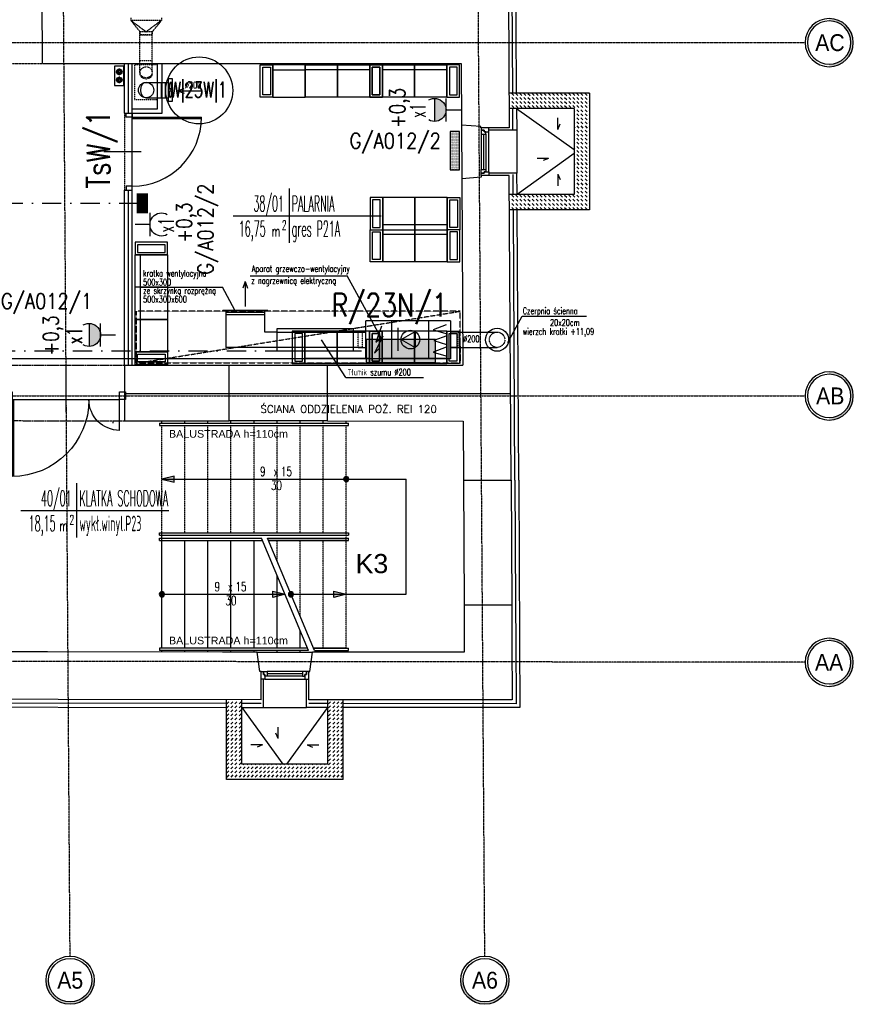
# Model space of a CAD drawing. Header units: inches. Extents: x -145354 to -97635, y 38777 to 78670.
# Tile 41 of 231: x -139213 to -138128, y 40369 to 41651. Entities that reach past the tile are written whole.
import ezdxf
from ezdxf.enums import TextEntityAlignment as Align

# ---------------------------------------------------------------- set-up
doc = ezdxf.new("R2010")
doc.units = ezdxf.units.IN
doc.header["$MEASUREMENT"] = 0
for name, pattern in [('CENTER', [2, 1.25, -0.25, 0.25, -0.25]), ('DASHDOT', [1, 0.5, -0.25, 0, -0.25]), ('DASHED', [0.75, 0.5, -0.25]), ('DASHED2', [0.375, 0.25, -0.125]), ('DIVIDE', [31.75, 12.7, -6.35, 0, -6.35, 0, -6.35])]:
    doc.linetypes.add(name, pattern=pattern)
doc.layers.get('0').update_dxf_attribs({"color": 101})
for name, color, linetype in [('BB-went-opis', 82, 'Continuous'), ('beton_hatch', 145, 'Continuous'), ('Cieniutko', 8, 'Continuous'), ('Drz---drzwi', 5, 'Continuous'), ('E-OPIS_POM', 6, 'Continuous'), ('E35', 6, 'Continuous'), ('E50', 3, 'Continuous'), ('E50_kor', 3, 'Continuous'), ('Ele-balustrada', 64, 'Continuous'), ('Ins-ppoz-opis', 240, 'Continuous'), ('Ins-went', 141, 'Continuous'), ('Ins-went-opis', 141, 'Continuous'), ('Mco-piony', 10, 'Continuous'), ('Mwk-odnośniki', 8, 'Continuous'), ('Okn---okna', 5, 'Continuous'), ('Opis-spadki', 61, 'Continuous'), ('Os-osie glowne', 8, 'CENTER'), ('Os-osie-opis', 8, 'Continuous'), ('Sc-cegla pelna', 32, 'Continuous'), ('Sc-gazobeton', 45, 'Continuous'), ('Sc-gk', 120, 'Continuous'), ('Sc-gk-hatch', 8, 'Continuous'), ('Sc-izolacja term-obrys', 132, 'Continuous'), ('Sc-izolacja term-styropian', 151, 'STYROPIAN-KA'), ('Sc-nad', 5, 'DASHED2'), ('Sc-nadproza kon', 5, 'DASHED2'), ('Sch-opis', 51, 'Continuous'), ('Sch-widok', 12, 'Continuous'), ('Sch-widok-nad', 12, 'DASHED2'), ('studzienki_widok', 52, 'Continuous'), ('Suf-widok', 8, 'Continuous'), ('W-otwor-strop', 126, 'Continuous'), ('Wyp-grzejniki', 56, 'Continuous'), ('Wyp-meble', 155, 'Continuous')]:
    doc.layers.add(name, color=color, linetype=linetype)
doc.styles.add('dwg_opis duży', font='ARIAL.TTF', dxfattribs={"width": 0.9})
doc.styles.add('KA wymiar', font='romans.shx', dxfattribs={"width": 0.6})
doc.styles.add('ROMANS', font='romans', dxfattribs={"width": 0.85})
doc.styles.add('tab-bud$0$ROMANS', font='romans', dxfattribs={"width": 0.7})
doc.styles.add('TYTUL2', font='ARIAL.TTF')
doc.linetypes.add('BATTING', pattern='A,0.0001,-0.1,[134,ltypeshp.shx,S=0.1,R=0,X=-0.1,Y=0],-0.2,[134,ltypeshp.shx,S=0.1,R=180,X=0.1,Y=0],-0.1', length=0.4001)
doc.linetypes.add('STYROPIAN-KA', pattern='A,0.0001,-0.1,[135,ltypeshp.shx,S=0.1,R=0,X=-0.1,Y=0],0,[135,ltypeshp.shx,S=0.1,R=180,X=0.1,Y=0],-0.1', length=0.2001)
doc.linetypes.add('ZIGZAG', pattern='A,0.00254,-5.08,[131,ltypeshp.shx,S=5.08,R=0,X=-5.08,Y=0],-10.16,[131,ltypeshp.shx,S=5.08,R=180,X=5.08,Y=0],-5.08', length=20.32254)

# ---------------------------------------------------------------- blocks, each defined once
blk = doc.blocks.new('pow')
for p, q in [((0, 0.523), (0, -0.523)), ((-1.075, 0), (1.78, 0))]:
    blk.add_line(p, q)
at = {"style": 'KA wymiar', "width": 0.6}
for s, height, p in [('2', 0.18, (-0.139, -0.27)), ('m', 0.21, (-0.333, -0.401))]:
    blk.add_text(s, height=height, dxfattribs=at).set_placement(p)
at = {"style": 'KA wymiar'}
for tag, width, p in [('01', 0.7, (-0.131, 0.084)), ('000.00', 0.6, (-0.364, -0.401))]:
    blk.add_attdef(tag, text='', height=0.3, dxfattribs=dict(at, width=width)).set_placement(p, align=Align.RIGHT)
blk.add_attdef('POMIESZCZENIE', (0.071, 0.084), '', height=0.3, dxfattribs=at)
at = {"style": 'KA wymiar', "width": 0.8}
blk.add_attdef('POSADZKA', (0.071, -0.401), '', height=0.3, dxfattribs=at)
blk = doc.blocks.new('g2')
at = {"layer": 'E35'}
blk.add_line((15, 19.3), (-15, 19.3), dxfattribs=at)
blk.add_arc((0, 34.3), 15, 150, 30, dxfattribs=at)
at = {"layer": 'E50'}
blk.add_line((0, 19.3), (0, 0), dxfattribs=at)
blk = doc.blocks.new('lawka_palacza2')
at = {"layer": 'Wyp-meble'}
for p, q in [((16.5, 0), (58.5, 0)), ((16.5, 0), (16.5, -42)), ((58.5, -42), (58.5, 0)), ((58.5, 0), (100.5, 0)), ((58.5, 0), (58.5, -42)), ((100.5, 0), (100.5, -42)), ((16.5, -35.5), (58.5, -35.5)), ((58.5, -35.5), (100.5, -35.5)), ((58.5, -42), (16.5, -42)), ((100.5, -42), (58.5, -42))]:
    blk.add_line(p, q, dxfattribs=at)
for points in [[(0, 0), (0, -42), (16.5, -42), (16.5, 0)], [(3.3, -3), (3.3, -39), (13.2, -39), (13.2, -3)], [(117, 0), (117, -42), (100.5, -42), (100.5, 0)], [(113.7, -3), (113.7, -39), (103.8, -39), (103.8, -3)]]:
    blk.add_lwpolyline(points, close=True, dxfattribs=at)
blk = doc.blocks.new('ozn_schody-strzałka8x16')
at = {"ltscale": 25}
blk.add_hatch(color=256, dxfattribs=at).paths.add_polyline_path([(0, 0), (-4, -16), (4, -16)])
blk.add_lwpolyline([(0, 0), (-4, -16), (4, -16)], close=True, dxfattribs=at)
blk = doc.blocks.new('ozn_schody-kółko_d14')
at = {"ltscale": 25}
h = blk.add_hatch(color=256, dxfattribs=at)
edge = h.paths.add_edge_path()
edge.add_arc((0, 0), 3.33, 0, 360)
at = {"ltscale": 7}
blk.add_circle((0, 0), 3.33, dxfattribs=at)
blk = doc.blocks.new('ozn_opis-schodów1-rzut')
at = {"style": 'ROMANS', "width": 0.7}
blk.add_text('x', height=12, dxfattribs=at).set_placement((-3.3, 3))
at = {"ltscale": 25, "style": 'ROMANS', "width": 0.7}
blk.add_attdef('Ilość', text='', height=12, dxfattribs=at).set_placement((-7.7, 3), align=Align.RIGHT)
blk.add_attdef('Wysokość', (6.2, 3), '', height=12, dxfattribs=at)
blk.add_attdef('Długość', text='', height=12, dxfattribs=at).set_placement((0.4, -15), align=Align.CENTER)
blk = doc.blocks.new('_0630_DRZWI_90')
at = {"ltscale": 7}
for p, q in [((5, 8), (5, 98)), ((6.8, 8), (6.8, 98))]:
    blk.add_line(p, q, dxfattribs=at)
at = {"ltscale": 25}
for p, q in [((50, 19.7), (50, -28.9)), ((5, 8), (0, 8)), ((0, 8), (5, 8)), ((0, 0), (0, 8)), ((5, 0), (0, 0)), ((5, 0), (0, 0)), ((95, 8), (5, 8)), ((5, 8), (5, 0)), ((95, 8), (95, 0)), ((100, 8), (95, 8)), ((95, 0), (100, 0)), ((95, 0), (100, 0)), ((100, 0), (100, 8))]:
    blk.add_line(p, q, dxfattribs=at)
at = {"ltscale": 7}
blk.add_arc((5, 8), 90, 0, 90, dxfattribs=at)
blk = doc.blocks.new('_DKGJHF')
at = {"ltscale": 7}
for p, q in [((-21.1, -77), (35.9, -77)), ((-5, -145.5), (-105, -145.5)), ((-5, -147.5), (-105, -147.5))]:
    blk.add_line(p, q, dxfattribs=at)
for points in [[(5, -7.5), (5, 0), (-5, 0), (-5, -7.5)], [(5, -155), (5, -147.5), (-5, -147.5), (-5, -155)]]:
    blk.add_lwpolyline(points, close=True, dxfattribs=at)
for points in [[(-45, -7.5), (-5, -7.5)], [(-5, -147.5), (-5, -7.5)]]:
    blk.add_lwpolyline(points, dxfattribs=at)
for centre, radius, start, end in [((-5, -7.5), 40, 180, 270), ((-5, -147.5), 100, 90, 180)]:
    blk.add_arc(centre, radius, start, end)
blk = doc.blocks.new('ramiak62')
at = {"layer": 'Okn---okna'}
for p, q in [((0, 54), (0, 8)), ((3, 54), (3, 8)), ((6, 54), (6, 8)), ((10, 5), (10, 57))]:
    blk.add_line(p, q, dxfattribs=at)
for points in [[(10, 57), (10, 62), (0, 62), (0, 59), (4, 59), (4, 57)], [(6, 54), (6, 57), (4, 57), (4, 59), (0, 59), (0, 57), (0, 54)], [(6, 8), (6, 5), (4, 5), (4, 3), (0, 3), (0, 5), (0, 8)], [(10, 5), (10, 0), (0, 0), (0, 3), (4, 3), (4, 5)]]:
    blk.add_lwpolyline(points, close=True, dxfattribs=at)
blk = doc.blocks.new('_opis_osi_liczbowy')
blk.add_hatch(color=256).paths.add_polyline_path([(32, 32), (32, 28.8, -1), (32, -28.8), (32, -32, 1)])
for radius in [32, 28.8]:
    blk.add_circle((32, 0), radius)
at = {"style": 'dwg_opis duży', "width": 0.9}
blk.add_attdef('AXNAMEH', text='', height=22.4, rotation=90, dxfattribs=at).set_placement((32, 0), align=Align.MIDDLE_CENTER)
blk = doc.blocks.new('_opis_osi')
blk.add_hatch(color=256).paths.add_polyline_path([(32, -32), (28.8, -32, -1), (-28.8, -32), (-32, -32, 1)])
for radius in [32, 28.8]:
    blk.add_circle((0, -32), radius)
at = {"style": 'dwg_opis duży', "width": 0.9}
blk.add_attdef('AXNAMEV', text='', height=22.4, rotation=90, dxfattribs=at).set_placement((0, -32), align=Align.MIDDLE_CENTER)
blk = doc.blocks.new('0630_STRZAŁKA')
at = {"ltscale": 0.5}
for points in [[(0, 0), (-3, -8.6)], [(0, 0), (0, -32.4)], [(0, 0), (3, -8.6)]]:
    blk.add_lwpolyline(points, dxfattribs=at)
blk = doc.blocks.new('_vxkdjhgkljhkgjhk')
for q in [(14, 6), (30.2, 0)]:
    blk.add_line((0, 0), q)
blk = doc.blocks.new('G_50')
at = {"layer": 'Wyp-grzejniki'}
h = blk.add_hatch(dxfattribs=at)
h.set_pattern_fill('DOTS', color=256, scale=0.5, angle=180, style=0)
h.set_pattern_definition([(180, (77492.90915, -37873.9399), (-0.396875, -0.79375), [0, -0.79375])])
h.paths.add_polyline_path([(0, 0), (-12, 0), (-12, -50), (0, -50)])
blk.add_lwpolyline([(-12, -50), (0, -50), (0, 0), (-12, 0)], close=True, dxfattribs=at)
blk = doc.blocks.new('pco')
at = {"layer": 'Mco-piony', "color": 9, "linetype": 'DASHDOT', "ltscale": 3}
for p, q in [((-2599.4, -14.3), (-2610.3, -14.3)), ((-2604.8, -19.8), (-2604.8, -8.9))]:
    blk.add_line(p, q, dxfattribs=at)
at = {"layer": 'Mco-piony', "color": 9}
blk.add_circle((-2604.8, -14.3), 4.53, dxfattribs=at)
at = {"layer": 'Mco-piony'}
blk.add_circle((-2604.8, -14.3), 3.2, dxfattribs=at)
at = {"layer": 'Mco-piony', "color": 8}
blk.add_circle((-2604.8, -14.3), 2.6, dxfattribs=at)
blk = doc.blocks.new('G1')
at = {"layer": 'E35'}
blk.add_hatch(color=256, dxfattribs=at).paths.add_polyline_path([(10, 22.85), (-10, 22.85, 1)])
for p, q in [((-10, 22.85), (10, 22.85)), ((10, 12.85), (-10, 12.85))]:
    blk.add_line(p, q, dxfattribs=at)
blk.add_arc((0, 22.85), 10, 150, 30, dxfattribs=at)
at = {"layer": 'E50'}
blk.add_line((0, 12.85), (0, 0), dxfattribs=at)

msp = doc.modelspace()

# ---------------------------------------------------------------- hatches: boundary and pattern name
at = {"layer": 'beton_hatch'}
h = msp.add_hatch(dxfattribs=at)
h.set_pattern_fill('DASH', color=256, scale=30, angle=-45, style=0)
h.set_pattern_definition([(315, (3200.7818, -1189.5377), (5.30330086, -1e-15), [3.75, -3.75])])
h.paths.add_polyline_path([(-138471.06, 41482), (-138491.06, 41482), (-138491.06, 41477), (-138471.06, 41477)])
h.paths.add_polyline_path([(-138574.32, 41555.5), (-138574.3, 41535.5), (-138491.06, 41535.5), (-138491.06, 41482), (-138471.06, 41482), (-138471.06, 41555.5)])
h.paths.add_polyline_path([(-138574.2, 41423.5), (-138574.18, 41403.5), (-138471.06, 41403.5), (-138471.06, 41477), (-138491.06, 41477), (-138491.06, 41423.5)])
h = msp.add_hatch(dxfattribs=at)
h.set_pattern_fill('DASH', color=256, scale=30, angle=-135, style=0)
h.set_pattern_definition([(225, (-181536.7822, -101010.069), (-2e-15, -5.30330086), [3.75, -3.75])])
h.paths.add_polyline_path([(-138865.25, 40661.77), (-138865.25, 40681.77), (-138870.25, 40681.77), (-138870.25, 40661.77)])
h.paths.add_polyline_path([(-138791.75, 40765.62), (-138811.75, 40765.6), (-138811.75, 40681.77), (-138865.25, 40681.77), (-138865.25, 40661.77), (-138791.75, 40661.77)])
h.paths.add_polyline_path([(-138923.75, 40765.49), (-138943.75, 40765.47), (-138943.75, 40661.77), (-138870.25, 40661.77), (-138870.25, 40681.77), (-138923.75, 40681.77)])
at = {"layer": 'E50'}
msp.add_hatch(color=256, dxfattribs=at).paths.add_polyline_path([(-138761.73, 41234.64), (-138761.73, 41204.64), (-138671.73, 41204.64), (-138671.73, 41234.64)])

# ---------------------------------------------------------------- linework, layer by layer
at = {"color": 1, "linetype": 'Continuous', "lineweight": -2}
msp.add_line((-139028.34, 41569.41), (-139028.34, 41549.41), dxfattribs=at)
at = {"layer": 'BB-went-opis', "color": 8}
msp.add_circle((-138591.34, 41234.35), 15, dxfattribs=at)
at = {"layer": 'Cieniutko', "linetype": 'Continuous'}
for p, q in [((-138565.92, 41535.5), (-138491.06, 41482)), ((-138491.06, 41477), (-138565.3, 41423.5)), ((-138923.75, 40755.65), (-138870.25, 40681.77)), ((-138865.25, 40681.77), (-138811.75, 40755.54))]:
    msp.add_line(p, q, dxfattribs=at)
at = {"layer": 'E35'}
msp.add_line((-139091.47, 41125.84), (-139091.47, 41128.83), dxfattribs=at)
msp.add_circle((-138979.22, 41558.93), 43.57, dxfattribs=at)
at = {"layer": 'E50'}
msp.add_lwpolyline([(-138761.73, 41204.64), (-138671.73, 41204.64), (-138671.73, 41234.64), (-138761.73, 41234.64)], close=True, dxfattribs=at)
at = {"layer": 'E50_kor', "linetype": 'DASHDOT', "ltscale": 50}
for p, q in [((-139283.98, 41411.96), (-139053.3, 41411.96)), ((-139293.98, 41220), (-138760, 41220))]:
    msp.add_line(p, q, dxfattribs=at)
at = {"layer": 'E50_kor', "linetype": 'Continuous', "ltscale": 100}
for p, q in [((-138720, 41220), (-138720, 41250)), ((-139303.98, 41210), (-138760, 41210))]:
    msp.add_line(p, q, dxfattribs=at)
at = {"layer": 'E50_kor', "const_width": 15}
msp.add_lwpolyline([(-139053.3, 41399.03), (-139053.3, 41424.89)], dxfattribs=at)
at = {"layer": 'Ele-balustrada'}
for p, q in [((-139030.85, 41125.85), (-138784.85, 41125.85)), ((-139030.85, 41125.85), (-139030.85, 41122.85)), ((-139030.85, 41122.85), (-138784.85, 41122.85)), ((-138784.85, 41122.85), (-138784.85, 41125.85)), ((-139030.85, 40979.85), (-139030.85, 40982.85)), ((-139030.85, 40982.85), (-138784.85, 40982.85)), ((-139030.85, 40979.85), (-138784.85, 40979.85)), ((-139030.85, 40975.85), (-138898.04, 40975.85)), ((-139030.85, 40972.85), (-138896.78, 40972.85)), ((-138889.19, 40972.85), (-138784.85, 40972.85)), ((-138784.85, 40982.85), (-138784.85, 40979.85)), ((-138784.85, 40972.85), (-138784.85, 40975.85)), ((-139030.85, 40832.85), (-139030.85, 40829.85)), ((-138838.1, 40832.85), (-139030.85, 40832.85)), ((-138830.51, 40832.85), (-138784.85, 40832.85)), ((-138784.85, 40829.85), (-138784.85, 40832.85)), ((-138836.84, 40829.85), (-139030.85, 40829.85)), ((-138829.25, 40829.85), (-138784.85, 40829.85))]:
    msp.add_line(p, q, dxfattribs=at)
for points in [[(-139030.85, 40972.85), (-139030.85, 40975.85)], [(-138890.45, 40975.85), (-138784.85, 40975.85)]]:
    msp.add_lwpolyline(points, dxfattribs=at)
at = {"layer": 'Ins-ppoz-opis', "linetype": 'ZIGZAG', "ltscale": 0.025}
msp.add_lwpolyline([(-138573.87, 41163.72), (-139076.34, 41163.72)], dxfattribs=at)
at = {"layer": 'Ins-went', "linetype": 'DASHED', "ltscale": 0.5}
for p, q in [((-139068.34, 41653.26), (-139068.34, 41650.26)), ((-139028.34, 41653.26), (-139028.34, 41650.26)), ((-139068.34, 41650.26), (-139028.34, 41650.26)), ((-139068.34, 41650.26), (-139056.34, 41635.26)), ((-139068.34, 41650.26), (-139048.34, 41635.26)), ((-139028.34, 41650.26), (-139048.34, 41635.26)), ((-139028.34, 41650.26), (-139040.34, 41635.26)), ((-139056.34, 41581.74), (-139056.34, 41635.26)), ((-139056.34, 41635.26), (-139056.34, 41631.26)), ((-139040.34, 41635.26), (-139056.34, 41635.26)), ((-139056.34, 41631.26), (-139040.34, 41631.26)), ((-139040.34, 41581.74), (-139040.34, 41635.26)), ((-139040.34, 41635.26), (-139040.34, 41631.26))]:
    msp.add_line(p, q, dxfattribs=at)
at = {"layer": 'Ins-went', "linetype": 'DASHED', "ltscale": 0.2}
for p, q in [((-139040.34, 41631.26), (-139056.34, 41631.26)), ((-139056.34, 41597.74), (-139040.34, 41597.74)), ((-138772.22, 41224.35), (-138772.22, 41244.35)), ((-138767.22, 41244.35), (-138767.22, 41224.35)), ((-138642.22, 41224.35), (-138642.22, 41244.35))]:
    msp.add_line(p, q, dxfattribs=at)
at = {"layer": 'Ins-went'}
for p, q in [((-139048.34, 41569.41), (-139027.34, 41569.41)), ((-139048.34, 41569.41), (-139019.34, 41569.41)), ((-139028.34, 41549.41), (-139028.34, 41569.41)), ((-139023.34, 41569.41), (-139023.34, 41549.41)), ((-139023.34, 41549.41), (-139023.34, 41569.41)), ((-139019.34, 41574.41), (-139014.34, 41574.41)), ((-139019.34, 41544.41), (-139019.34, 41574.41)), ((-139014.34, 41574.41), (-139014.34, 41544.41)), ((-139048.34, 41549.41), (-139027.34, 41549.41)), ((-139048.34, 41549.41), (-139019.34, 41549.41)), ((-139014.34, 41544.41), (-139019.34, 41544.41)), ((-138877.89, 41244.35), (-138894.41, 41244.35)), ((-138741.67, 41252.11), (-138749.44, 41231.19)), ((-138716.46, 41234.54), (-138697.87, 41244.88)), ((-138697.87, 41244.88), (-138697.87, 41224.2)), ((-138657.65, 41253.78), (-138674.55, 41247.37)), ((-138674.55, 41247.37), (-138657.99, 41242.31)), ((-138740.31, 41238.95), (-138750.79, 41217.01)), ((-138749.44, 41231.19), (-138740.31, 41238.95)), ((-138716.46, 41234.54), (-138697.87, 41224.2)), ((-138656.98, 41239.61), (-138673.87, 41233.19)), ((-138673.87, 41233.19), (-138657.31, 41228.13)), ((-138877.89, 41224.35), (-138894.41, 41224.35)), ((-138750.79, 41217.01), (-138744.1, 41223.75)), ((-138657.65, 41224.75), (-138674.55, 41218.34)), ((-138674.55, 41218.34), (-138657.99, 41213.28))]:
    msp.add_line(p, q, dxfattribs=at)
at = {"layer": 'Ins-went', "linetype": 'DASHED', "ltscale": 0.4}
for p, q in [((-138948.91, 41272.88), (-138889.91, 41272.88)), ((-138944.41, 41272.88), (-138944.41, 41224.35)), ((-138944.41, 41270.38), (-138894.41, 41270.38)), ((-138944.41, 41267.38), (-138894.41, 41267.38)), ((-138894.41, 41272.88), (-138894.41, 41244.35)), ((-138762.22, 41259.35), (-138652.22, 41259.35)), ((-138762.22, 41209.35), (-138762.22, 41259.35)), ((-138728.62, 41209.35), (-138728.62, 41259.35)), ((-138680.09, 41209.35), (-138680.09, 41259.35)), ((-138652.22, 41259.35), (-138652.22, 41209.35)), ((-138877.89, 41244.35), (-138778.76, 41244.35)), ((-138778.76, 41244.35), (-138772.22, 41244.35)), ((-138772.22, 41244.35), (-138762.22, 41244.35)), ((-138772.22, 41244.35), (-138766.05, 41244.35)), ((-138642.22, 41244.35), (-138652.22, 41244.35)), ((-138642.22, 41244.35), (-138591.34, 41244.35)), ((-138894.41, 41224.35), (-138944.41, 41224.35)), ((-138778.76, 41224.35), (-138877.89, 41224.35)), ((-138767.22, 41224.35), (-138778.76, 41224.35)), ((-138772.22, 41224.35), (-138762.22, 41224.35)), ((-138642.22, 41224.35), (-138652.22, 41224.35)), ((-138652.22, 41224.35), (-138591.34, 41224.35)), ((-138652.22, 41209.35), (-138762.22, 41209.35))]:
    msp.add_line(p, q, dxfattribs=at)
msp.add_lwpolyline([(-138877.89, 41248.83), (-138778.76, 41248.83), (-138778.76, 41219.3), (-138877.89, 41219.3)], close=True, dxfattribs=at)
at = {"layer": 'Ins-went', "linetype": 'DASHED', "ltscale": 0.2}
for centre, radius in [((-139048.34, 41581.74), 8), ((-138591.34, 41234.35), 10)]:
    msp.add_circle(centre, radius, dxfattribs=at)
at = {"layer": 'Ins-went'}
for centre, radius in [((-139048.34, 41559.41), 10), ((-138704.29, 41234.54), 12.17)]:
    msp.add_circle(centre, radius, dxfattribs=at)
at = {"layer": 'Ins-went', "linetype": 'DASHED', "ltscale": 0.2}
msp.add_ellipse((-139048.34, 41581.74), major_axis=(8, 0), ratio=0.75, start_param=3.1415927, end_param=6.2831853, dxfattribs=at)
at = {"layer": 'Ins-went'}
msp.add_ellipse((-139048.34, 41559.41), major_axis=(0, -10), ratio=0.75, start_param=3.1415927, end_param=6.2831853, dxfattribs=at)
for centre in [(-139016.84, 41564.41), (-139016.84, 41554.41)]:
    msp.add_ellipse(centre, major_axis=(0, 5), ratio=0.2, dxfattribs=at)
at = {"layer": 'Ins-went-opis'}
for p, q in [((-138912.78, 41317.46), (-138786.7, 41317.46)), ((-138741.46, 41235.02), (-138786.7, 41317.46)), ((-139054.84, 41302.75), (-138949.11, 41302.75)), ((-138932.72, 41272.88), (-138949.11, 41302.75)), ((-138577.51, 41230.9), (-138558.92, 41265.12)), ((-138558.92, 41265.12), (-138474.86, 41265.12)), ((-138788.15, 41185.24), (-138819.79, 41234.14)), ((-138788.15, 41185.24), (-138687.07, 41185.24))]:
    msp.add_line(p, q, dxfattribs=at)
at = {"layer": 'Mwk-odnośniki', "linetype": 'Continuous', "elevation": 0}
msp.add_lwpolyline([(-139089.32, 41565.16), (-139077.34, 41565.16), (-139077.34, 41590.61), (-139089.32, 41590.61)], close=True, dxfattribs=at)
at = {"layer": 'Okn---okna'}
for p, q in [((-138637.8, 41513.9), (-138637.42, 41443.9)), ((-138565.77, 41507.3), (-138565.46, 41451.3)), ((-138903.75, 40827.63), (-138831.75, 40827.58)), ((-138895.66, 40755.62), (-138839.66, 40755.57))]:
    msp.add_line(p, q, dxfattribs=at)
at = {"layer": 'Os-osie glowne'}
for p, q in [((-139147.35, 40431.76), (-139175.75, 44583.07)), ((-138607.34, 40431.76), (-138635.74, 44583.07)), ((-138190.25, 40814.38), (-143378.77, 40819.86))]:
    msp.add_line(p, q, dxfattribs=at)
for points in [[(-143378.77, 41621.16), (-138190.25, 41621.16)], [(-143378.77, 41161.16), (-138190.25, 41161.16)]]:
    msp.add_lwpolyline(points, dxfattribs=at)
at = {"layer": 'Sc-cegla pelna'}
for p, q in [((-138577.76, 41868.51), (-138575.78, 41510.24)), ((-139183.29, 41594.16), (-138638.24, 41594.16)), ((-138638.24, 41594.16), (-138637.8, 41513.9)), ((-138612.4, 41512.04), (-138637.8, 41513.9)), ((-138612.39, 41510.04), (-138612.4, 41512.04)), ((-138575.78, 41510.24), (-138612.39, 41510.04)), ((-138575.44, 41448.24), (-138612.07, 41448.04)), ((-138612.07, 41448.04), (-138612.05, 41446.04)), ((-138573.25, 41051.34), (-138575.44, 41448.24)), ((-138612.05, 41446.04), (-138637.42, 41443.9)), ((-138637.42, 41443.9), (-138636.08, 41201.16)), ((-139076.34, 41201.16), (-139076.34, 41128.81)), ((-139076.34, 41201.16), (-138940.04, 41201.16)), ((-138940.04, 41128.65), (-138940.04, 41201.16)), ((-138812.04, 41128.52), (-138812.04, 41201.16)), ((-138812.04, 41201.16), (-138636.08, 41201.16)), ((-139076.34, 41128.81), (-138949.04, 41128.67)), ((-138634.36, 40889.34), (-138572.36, 40889.34)), ((-138634.36, 40889.34), (-138634.02, 40827.35)), ((-139176.76, 40827.92), (-139422.45, 40828.18)), ((-138949.04, 40827.68), (-139176.76, 40827.92)), ((-138903.75, 40827.63), (-138949.04, 40827.68)), ((-138634.02, 40827.35), (-138831.75, 40827.56))]:
    msp.add_line(p, q, dxfattribs=at)
for points in [[(-139183.29, 41594.16), (-139184.72, 41853.92), (-139126.5, 41853.92)], [(-138949.04, 41128.67), (-138940.04, 41128.66)], [(-138812.04, 41128.53), (-138635.68, 41128.34), (-138635.25, 41051.34), (-138573.25, 41051.34)], [(-138572.36, 40889.34), (-138572.09, 40841.16)], [(-138572.09, 40841.16), (-138571.67, 40765.28), (-138836.66, 40765.56)], [(-138898.66, 40765.63), (-138898.66, 40802.24), (-138900.16, 40802.24), (-138903.75, 40827.63)], [(-138836.66, 40765.56), (-138836.66, 40802.18), (-138835.16, 40802.19), (-138831.75, 40827.58)], [(-138898.66, 40765.63), (-139427.72, 40766.19)]]:
    msp.add_lwpolyline(points, dxfattribs=at)
at = {"layer": 'Sc-gazobeton'}
for points in [[(-138940.04, 41201.16), (-138812.04, 41201.16)], [(-138812.12, 41128.53), (-138940.04, 41128.66)], [(-138635.25, 41051.34), (-138634.36, 40889.34)], [(-138573.25, 41051.34), (-138572.36, 40889.34)]]:
    msp.add_lwpolyline(points, dxfattribs=at)
at = {"layer": 'Sc-gk'}
for p, q in [((-139076.34, 41529.16), (-139076.34, 41594.16)), ((-139066.34, 41529.16), (-139066.34, 41594.16)), ((-139033.34, 41535.16), (-139033.34, 41594.16)), ((-139027.34, 41529.16), (-139027.34, 41594.16)), ((-139076.34, 41529.16), (-139027.34, 41529.16)), ((-139066.34, 41535.16), (-139033.34, 41535.16)), ((-139076.34, 41429.16), (-139066.34, 41429.16)), ((-139076.34, 41201.16), (-139076.34, 41429.16)), ((-139066.34, 41201.16), (-139066.34, 41429.16))]:
    msp.add_line(p, q, dxfattribs=at)
at = {"layer": 'Sc-gk-hatch', "linetype": 'BATTING', "ltscale": 0.23}
for p, q in [((-139071.34, 41529.16), (-139071.34, 41594.16)), ((-139071.34, 41201.16), (-139071.34, 41429.16))]:
    msp.add_line(p, q, dxfattribs=at)
at = {"layer": 'Sc-izolacja term-obrys'}
for p, q in [((-138565.92, 41535.5), (-138565.77, 41507.3)), ((-138565.77, 41507.3), (-138602.07, 41507.1)), ((-138565.46, 41451.3), (-138602.07, 41451.1)), ((-138565.3, 41423.5), (-138565.46, 41451.3)), ((-138563.25, 41051.4), (-138565.19, 41403)), ((-138563.25, 41051.4), (-138562.09, 40841.22))]:
    msp.add_line(p, q, dxfattribs=at)
for points in [[(-138566.03, 41555), (-138567.51, 41823.49)], [(-138562.09, 40841.22), (-138561.62, 40755.27), (-138791.75, 40755.52)], [(-138923.75, 40755.65), (-138895.66, 40755.62), (-138895.66, 40792.24)], [(-138811.75, 40755.54), (-138839.66, 40755.57), (-138839.66, 40792.24)], [(-139382.8, 40756.14), (-138943.75, 40755.68)]]:
    msp.add_lwpolyline(points, dxfattribs=at)
at = {"layer": 'Sc-izolacja term-styropian', "linetype": 'BATTING', "ltscale": 0.25}
for p, q in [((-138570.76, 41508.07), (-138570.9, 41535)), ((-138570.29, 41423.5), (-138570.43, 41449.38)), ((-138568.25, 41051.37), (-138570.19, 41403))]:
    msp.add_line(p, q, dxfattribs=at)
for points in [[(-138571.03, 41555), (-138572.51, 41823.49)], [(-138568.25, 41051.37), (-138567.36, 40889.37)], [(-138567.36, 40889.37), (-138567.09, 40841.19)], [(-138567.09, 40841.19), (-138566.65, 40760.28), (-138791.75, 40760.52)], [(-138943.75, 40760.68), (-139382.8, 40761.14)], [(-138898.67, 40760.63), (-138923.75, 40760.65)], [(-138811.75, 40760.54), (-138836.67, 40760.56)]]:
    msp.add_lwpolyline(points, dxfattribs=at)
at = {"layer": 'Sc-nad'}
msp.add_line((-139076.34, 41529.16), (-139076.34, 41429.16), dxfattribs=at)
at = {"layer": 'Sc-nad', "ltscale": 4}
for p, q in [((-139230.34, 41201.16), (-139076.34, 41201.16)), ((-139230.34, 41128.97), (-139076.34, 41128.81))]:
    msp.add_line(p, q, dxfattribs=at)
at = {"layer": 'Sc-nadproza kon', "linetype": 'DASHDOT', "ltscale": 0.5}
msp.add_lwpolyline([(-139366.29, 41593.19), (-139183.68, 41593.93)], dxfattribs=at)
at = {"layer": 'Sch-opis'}
for p, q in [((-139027.85, 41052.85), (-138709.85, 41052.85)), ((-138836.84, 40829.85), (-138898.04, 40975.85)), ((-138829.25, 40829.85), (-138890.45, 40975.85))]:
    msp.add_line(p, q, dxfattribs=at)
for points in [[(-138859.85, 40902.85), (-138709.85, 40902.85), (-138709.85, 41052.85)], [(-139027.85, 40902.85), (-138867.44, 40902.85)]]:
    msp.add_lwpolyline(points, dxfattribs=at)
at = {"layer": 'Sch-widok'}
for p, q in [((-139027.85, 40972.85), (-138896.78, 40972.85)), ((-138838.1, 40832.85), (-139027.85, 40832.85))]:
    msp.add_line(p, q, dxfattribs=at)
for points in [[(-139027.85, 40832.85), (-139027.85, 40982.85)], [(-138997.85, 40832.85), (-138997.85, 40972.85)], [(-138967.85, 40832.85), (-138967.85, 40972.85)], [(-138937.85, 40832.85), (-138937.85, 40972.85)], [(-138907.85, 40832.85), (-138907.85, 40972.85)], [(-138877.85, 40832.85), (-138877.85, 40927.67)], [(-138847.85, 40832.85), (-138847.85, 40856.11)], [(-139027.85, 40827.77), (-139027.85, 40829.85)], [(-138997.85, 40827.73), (-138997.85, 40829.85)], [(-138967.85, 40827.7), (-138967.85, 40829.85)], [(-138937.85, 40827.67), (-138937.85, 40829.85)], [(-138907.85, 40827.64), (-138907.85, 40829.85)], [(-138877.85, 40827.62), (-138877.85, 40829.85)], [(-138847.85, 40827.59), (-138847.85, 40829.85)]]:
    msp.add_lwpolyline(points, dxfattribs=at)
at = {"layer": 'Sch-widok-nad', "ltscale": 2}
for p, q in [((-139027.85, 41125.85), (-139027.85, 41128.76)), ((-138997.85, 41125.85), (-138997.85, 41128.73)), ((-138967.85, 41125.85), (-138967.85, 41128.69)), ((-138937.85, 41125.85), (-138937.85, 41128.66)), ((-138907.85, 41125.85), (-138907.85, 41128.63)), ((-138877.85, 41125.85), (-138877.85, 41128.6)), ((-138847.85, 41125.85), (-138847.85, 41128.57)), ((-138817.85, 41125.85), (-138817.85, 41128.53)), ((-138787.85, 41125.85), (-138787.85, 41128.5)), ((-139027.85, 40982.85), (-138787.85, 40982.85)), ((-138787.85, 40972.85), (-138889.19, 40972.85)), ((-138787.85, 40832.85), (-138830.51, 40832.85))]:
    msp.add_line(p, q, dxfattribs=at)
at = {"layer": 'Sch-widok-nad'}
for p, q in [((-139027.85, 41122.85), (-138787.85, 41122.85)), ((-139027.85, 40982.85), (-139027.85, 41122.85)), ((-138997.85, 40982.85), (-138997.85, 41122.85)), ((-138967.85, 40982.85), (-138967.85, 41122.85)), ((-138937.85, 40982.85), (-138937.85, 41122.85)), ((-138907.85, 40982.85), (-138907.85, 41122.85)), ((-138877.85, 40982.85), (-138877.85, 41122.85)), ((-138847.85, 40982.85), (-138847.85, 41122.85)), ((-138817.85, 40982.85), (-138817.85, 41122.85)), ((-138787.85, 40982.85), (-138787.85, 41122.85))]:
    msp.add_line(p, q, dxfattribs=at)
for points in [[(-138877.85, 40945.78), (-138877.85, 40972.85)], [(-138847.85, 40874.21), (-138847.85, 40972.85)], [(-138817.85, 40832.85), (-138817.85, 40972.85)], [(-138787.85, 40832.85), (-138787.85, 40982.85)]]:
    msp.add_lwpolyline(points, dxfattribs=at)
at = {"layer": 'Sch-widok-nad', "ltscale": 2}
for points in [[(-138817.85, 40827.54), (-138817.85, 40829.85)], [(-138787.85, 40827.51), (-138787.85, 40829.85)]]:
    msp.add_lwpolyline(points, dxfattribs=at)
at = {"layer": 'studzienki_widok'}
for p, q in [((-138471.06, 41555.5), (-138576.03, 41555.5)), ((-138471.06, 41555.5), (-138471.06, 41403.5)), ((-138491.06, 41535.5), (-138575.92, 41535.5)), ((-138491.06, 41535.5), (-138491.06, 41423.5)), ((-138491.06, 41423.5), (-138575.3, 41423.5)), ((-138471.06, 41403.5), (-138575.19, 41403.5)), ((-138943.75, 40661.77), (-138943.75, 40765.68)), ((-138923.75, 40681.77), (-138923.75, 40765.65)), ((-138811.75, 40681.77), (-138811.75, 40765.54)), ((-138791.75, 40661.77), (-138791.75, 40765.52)), ((-138811.75, 40681.77), (-138923.75, 40681.77)), ((-138791.75, 40661.77), (-138943.75, 40661.77))]:
    msp.add_line(p, q, dxfattribs=at)
at = {"layer": 'Suf-widok', "linetype": 'DIVIDE', "ltscale": 0.02}
msp.add_line((-139058.34, 41204.16), (-138639.47, 41271.38), dxfattribs=at)
msp.add_lwpolyline([(-138639.47, 41271.38), (-139061.34, 41271.38), (-139061.34, 41204.16), (-138639.1, 41204.16), (-138639.47, 41271.38)], dxfattribs=at)
at = {"layer": 'W-otwor-strop', "linetype": 'DASHED2', "ltscale": 0.3}
msp.add_lwpolyline([(-139063.34, 41547.06), (-139033.34, 41547.06), (-139033.34, 41592.06), (-139063.34, 41592.06)], close=True, dxfattribs=at)
at = {"layer": 'Wyp-meble'}
for p, q in [((-138883.22, 41550.3), (-138883.22, 41592.3)), ((-138841.22, 41592.3), (-138883.22, 41592.3)), ((-138841.22, 41592.3), (-138799.22, 41592.3)), ((-138841.22, 41592.3), (-138841.22, 41550.3)), ((-138841.22, 41550.3), (-138841.22, 41592.3)), ((-138799.22, 41592.3), (-138799.22, 41550.3)), ((-138799.22, 41550.3), (-138799.22, 41592.3)), ((-138799.22, 41592.3), (-138757.22, 41592.3)), ((-138757.22, 41550.3), (-138757.22, 41592.3)), ((-138883.22, 41585.77), (-138841.22, 41585.77)), ((-138799.22, 41585.77), (-138841.22, 41585.77)), ((-138757.22, 41585.77), (-138799.22, 41585.77)), ((-138883.22, 41550.3), (-138841.22, 41550.3)), ((-138799.22, 41550.3), (-138841.22, 41550.3)), ((-138757.22, 41550.3), (-138799.22, 41550.3)), ((-139062.56, 41302.74), (-139062.56, 41344.74)), ((-139020.56, 41344.74), (-139062.56, 41344.74)), ((-139056.03, 41344.74), (-139056.03, 41302.74)), ((-139020.56, 41344.74), (-139020.56, 41302.74)), ((-139062.56, 41260.74), (-139062.56, 41302.74)), ((-139020.56, 41302.74), (-139062.56, 41302.74)), ((-139056.03, 41302.74), (-139056.03, 41260.74)), ((-139020.56, 41302.74), (-139020.56, 41260.74)), ((-139062.56, 41260.74), (-139020.56, 41260.74)), ((-139062.56, 41218.74), (-139062.56, 41260.74)), ((-139020.56, 41260.74), (-139062.56, 41260.74)), ((-139056.03, 41260.74), (-139056.03, 41218.74)), ((-139020.56, 41260.74), (-139020.56, 41218.74)), ((-139020.56, 41218.74), (-139062.56, 41218.74))]:
    msp.add_line(p, q, dxfattribs=at)
for points in [[(-138899.72, 41550.3), (-138899.72, 41592.3), (-138883.22, 41592.3), (-138883.22, 41550.3)], [(-138896.44, 41553.3), (-138896.44, 41589.3), (-138886.49, 41589.3), (-138886.49, 41553.3)], [(-138740.72, 41550.3), (-138740.72, 41592.3), (-138757.22, 41592.3), (-138757.22, 41550.3)], [(-138743.99, 41553.3), (-138743.99, 41589.3), (-138753.94, 41589.3), (-138753.94, 41553.3)], [(-139020.56, 41361.24), (-139062.56, 41361.24), (-139062.56, 41344.74), (-139020.56, 41344.74)], [(-139023.56, 41357.96), (-139059.56, 41357.96), (-139059.56, 41348.01), (-139023.56, 41348.01)], [(-139020.56, 41202.24), (-139062.56, 41202.24), (-139062.56, 41218.74), (-139020.56, 41218.74)], [(-139023.56, 41205.51), (-139059.56, 41205.51), (-139059.56, 41215.46), (-139023.56, 41215.46)]]:
    msp.add_lwpolyline(points, close=True, dxfattribs=at)

# ---------------------------------------------------------------- block references
at = {"layer": 'Cieniutko', "linetype": 'Continuous', "yscale": 0.5, "zscale": 0.5}
for p, xscale, rotation in [((-138512.24, 41508.23), -0.5, 270), ((-138524.21, 41470.48), 0.5, 180), ((-138512.24, 41449.77), 0.5, 270), ((-138876.26, 40714.92), 0.5, 90), ((-138896.97, 40707.04), 0.5, 180), ((-138838.52, 40707.04), -0.5, 180)]:
    msp.add_blockref('_vxkdjhgkljhkgjhk', p, dxfattribs=dict(at, xscale=xscale, rotation=rotation))
at = {"layer": 'Drz---drzwi', "rotation": 270}
msp.add_blockref('_0630_DRZWI_90', (-139074.34, 41529.16), dxfattribs=at)
at = {"layer": 'Drz---drzwi', "xscale": -1, "rotation": 270}
msp.add_blockref('_DKGJHF', (-139075.34, 41161.33), dxfattribs=at)
at = {"layer": 'E-OPIS_POM'}
ref = msp.add_blockref('pow', (-138862.31, 41395.73), dxfattribs=dict(at, xscale=67.5, yscale=67.5, zscale=67.5))
ref.add_attrib('000.00', '16,75', dxfattribs={"layer": '0', "height": 20.25, "style": 'KA wymiar', "width": 0.448374}).set_placement((-138892.64, 41368.67), align=Align.RIGHT)
ref.add_attrib('01', '38/01', dxfattribs={"layer": '0', "height": 20.25, "style": 'KA wymiar', "width": 0.448374}).set_placement((-138868.92, 41401.43), align=Align.RIGHT)
ref.add_attrib('POMIESZCZENIE', 'PALARNIA', (-138858.73, 41401.43), dxfattribs={"layer": '0', "height": 20.25, "style": 'KA wymiar', "width": 0.448374})
ref.add_attrib('POSADZKA', 'gres P21A', (-138858.73, 41368.67), dxfattribs={"layer": '0', "height": 20.25, "style": 'KA wymiar', "width": 0.448374})
ref = msp.add_blockref('pow', (-139138.83, 41012.07), dxfattribs=dict(at, xscale=67.5, yscale=67.5, zscale=67.5))
ref.add_attrib('000.00', '18,15', dxfattribs={"layer": '0', "height": 20.25, "style": 'KA wymiar', "width": 0.448374}).set_placement((-139166.32, 40985.01), align=Align.RIGHT)
ref.add_attrib('01', '40/01', dxfattribs={"layer": '0', "height": 20.25, "style": 'KA wymiar', "width": 0.448374}).set_placement((-139145.44, 41017.77), align=Align.RIGHT)
ref.add_attrib('POMIESZCZENIE', 'KLATKA SCHODOWA', (-139135.25, 41017.77), dxfattribs={"layer": '0', "height": 20.25, "style": 'KA wymiar', "width": 0.448374})
ref.add_attrib('POSADZKA', 'wykł.winyl.P23', (-139135.25, 40985.01), dxfattribs={"layer": '0', "height": 20.25, "style": 'KA wymiar', "width": 0.448374})
at = {"layer": 'E35', "xscale": -1.5, "yscale": 1.5, "zscale": 1.5, "rotation": 90}
for p in [(-138638.52, 41533.57), (-139088.38, 41240.63)]:
    msp.add_blockref('G1', p, dxfattribs=at)
at = {"layer": 'E35', "xscale": -1, "rotation": 270}
msp.add_blockref('g2', (-139062.69, 41384.37), dxfattribs=at)
at = {"layer": 'Ins-went-opis', "rotation": 90}
msp.add_blockref('0630_STRZAŁKA', (-139007.43, 41558.38), dxfattribs=at)
at = {"layer": 'Ins-went-opis'}
msp.add_blockref('0630_STRZAŁKA', (-138919.41, 41310.01), dxfattribs=at)
at = {"layer": 'Mco-piony', "xscale": 0.799999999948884, "yscale": 0.8000000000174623, "zscale": 0.8, "rotation": 180.001351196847}
for p in [(-141167.2, 41571.63, 0), (-141167.2, 41561.1, 0)]:
    msp.add_blockref('pco', p, dxfattribs=at)
at = {"layer": 'Okn---okna'}
msp.add_blockref('ramiak62', (-138612.07, 41448.04), dxfattribs=at)
at = {"layer": 'Okn---okna', "rotation": 270}
msp.add_blockref('ramiak62', (-138898.66, 40802.24), dxfattribs=at)
at = {"layer": 'Os-osie-opis'}
ref = msp.add_blockref('_opis_osi', (-138190.25, 41621.16), dxfattribs=dict(at, xscale=-0.9799999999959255, yscale=0.9799999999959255, zscale=0.9799999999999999, rotation=90))
ref.add_attrib('AXNAMEV', 'AC', dxfattribs={"layer": '0', "height": 21.952, "style": 'dwg_opis duży', "width": 0.9}).set_placement((-138157.96, 41621.16), align=Align.MIDDLE_CENTER)
ref = msp.add_blockref('_opis_osi', (-138190.25, 41161.16), dxfattribs=dict(at, xscale=-0.9799999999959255, yscale=0.9799999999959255, zscale=0.9799999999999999, rotation=90))
ref.add_attrib('AXNAMEV', 'AB', dxfattribs={"layer": '0', "height": 21.952, "style": 'dwg_opis duży', "width": 0.9}).set_placement((-138157.59, 41161.16), align=Align.MIDDLE_CENTER)
ref = msp.add_blockref('_opis_osi', (-138190.25, 40814.38), dxfattribs=dict(at, xscale=-0.9799999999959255, yscale=0.9799999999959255, zscale=0.9799999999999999, rotation=90))
ref.add_attrib('AXNAMEV', 'AA', dxfattribs={"layer": '0', "height": 21.952, "style": 'dwg_opis duży', "width": 0.9}).set_placement((-138159.05, 40814.38), align=Align.MIDDLE_CENTER)
ref = msp.add_blockref('_opis_osi_liczbowy', (-139147.35, 40431.76), dxfattribs=dict(at, xscale=0.9799999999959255, yscale=0.9799999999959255, zscale=0.9799999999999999, rotation=270))
ref.add_attrib('AXNAMEH', 'A5', dxfattribs={"layer": '0', "height": 21.952, "style": 'dwg_opis duży', "width": 0.9}).set_placement((-139147.2, 40400.41), align=Align.MIDDLE_CENTER)
ref = msp.add_blockref('_opis_osi_liczbowy', (-138607.34, 40431.76), dxfattribs=dict(at, xscale=0.9799999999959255, yscale=0.9799999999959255, zscale=0.9799999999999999, rotation=270))
ref.add_attrib('AXNAMEH', 'A6', dxfattribs={"layer": '0', "height": 21.952, "style": 'dwg_opis duży', "width": 0.9}).set_placement((-138607.19, 40400.41), align=Align.MIDDLE_CENTER)
at = {"layer": 'Sch-opis'}
ref = msp.add_blockref('ozn_opis-schodów1-rzut', (-138879.05, 41053.78), dxfattribs=at)
ref.add_attrib('Ilość', '9', dxfattribs={"layer": '0', "ltscale": 25, "height": 12, "style": 'ROMANS', "width": 0.7}).set_placement((-138892.8, 41056.78), align=Align.RIGHT)
ref.add_attrib('Wysokość', '15', (-138872.83, 41056.78), dxfattribs={"layer": '0', "ltscale": 25, "height": 12, "style": 'ROMANS', "width": 0.7})
ref.add_attrib('Długość', '30', dxfattribs={"layer": '0', "ltscale": 25, "height": 12, "style": 'ROMANS', "width": 0.7}).set_placement((-138878.64, 41038.78), align=Align.CENTER)
at = {"layer": 'Sch-opis', "rotation": 90}
msp.add_blockref('ozn_schody-strzałka8x16', (-139027.85, 41052.85), dxfattribs=at)
at = {"layer": 'Sch-opis', "xscale": -1}
for p in [(-138787.85, 41052.85), (-139027.85, 40902.85), (-138859.85, 40902.85)]:
    msp.add_blockref('ozn_schody-kółko_d14', p, dxfattribs=at)
at = {"layer": 'Sch-opis'}
ref = msp.add_blockref('ozn_opis-schodów1-rzut', (-138938.32, 40903.78), dxfattribs=at)
ref.add_attrib('Ilość', '9', dxfattribs={"layer": '0', "ltscale": 25, "height": 12, "style": 'ROMANS', "width": 0.7}).set_placement((-138952.07, 40906.78), align=Align.RIGHT)
ref.add_attrib('Wysokość', '15', (-138932.1, 40906.78), dxfattribs={"layer": '0', "ltscale": 25, "height": 12, "style": 'ROMANS', "width": 0.7})
ref.add_attrib('Długość', '30', dxfattribs={"layer": '0', "ltscale": 25, "height": 12, "style": 'ROMANS', "width": 0.7}).set_placement((-138937.91, 40888.78), align=Align.CENTER)
at = {"layer": 'Sch-opis', "xscale": -1, "rotation": 270}
for p in [(-138867.44, 40902.85), (-138787.85, 40902.85)]:
    msp.add_blockref('ozn_schody-strzałka8x16', p, dxfattribs=at)
at = {"layer": 'Wyp-grzejniki'}
msp.add_blockref('G_50', (-138640.42, 41505.4), dxfattribs=at)
at = {"layer": 'Wyp-meble', "rotation": 180}
for p in [(-138640.22, 41550.3), (-138639.8, 41335.63)]:
    msp.add_blockref('lawka_palacza2', p, dxfattribs=at)
at = {"layer": 'Wyp-meble', "xscale": -1}
for p in [(-138639.8, 41419.63), (-138741.01, 41245.34), (-138640.51, 41245.34)]:
    msp.add_blockref('lawka_palacza2', p, dxfattribs=at)

# ---------------------------------------------------------------- texts
at = {"layer": 'E35', "style": 'ROMANS'}
for s, rotation, width, p in [('W|23W|1', 360, 0.7, (-138980.14, 41558.47)), ('+0,3', 90, 0.8, (-138718.2, 41536.07)), ('x1', 90, 0.6, (-138694.74, 41532.89)), ('G/A012/2', 90, 0.85, (-138969.61, 41378.33)), ('+0,3', 90, 0.8, (-138995.93, 41386.86)), ('x1', 90, 0.6, (-139022.21, 41383.69)), ('G/A012/1', 360, 0.85, (-139177.99, 41283.2)), ('+0,3', 90, 0.8, (-139169.42, 41239.76)), ('x1', 90, 0.7, (-139141.71, 41239.7))]:
    msp.add_text(s, height=20, rotation=rotation, dxfattribs=dict(at, width=width)).set_placement(p, align=Align.MIDDLE)
at = {"layer": 'E35', "style": 'ROMANS', "width": 0.85}
msp.add_text('G/A012/2', height=20, dxfattribs=at).set_placement((-138724.01, 41491.98), align=Align.MIDDLE)
at = {"layer": 'E50', "style": 'ROMANS', "width": 0.8}
msp.add_text('TsW/1', height=30, rotation=90, dxfattribs=at).set_placement((-139095.58, 41431.16))
msp.add_text('R/23N/1', height=30, dxfattribs=at).set_placement((-138806.97, 41264.57))
at = {"layer": 'Ins-ppoz-opis', "linetype": 'ZIGZAG', "ltscale": 0.038, "insert": (-138899.49, 41144.06), "char_height": 9.8, "width": 330.3997, "attachment_point": 4, "line_spacing_factor": 0.333333}
msp.add_mtext('{\\Fromans|c238;ŚCIANA ODDZIELENIA POŻ. REI 120}', dxfattribs=at)
at = {"layer": 'Ins-went', "style": 'tab-bud$0$ROMANS', "width": 0.7}
for s, p in [('%%C200', (-138997.89, 41561.68, 0)), ('%%c200', (-138635.55, 41231.21, 0))]:
    msp.add_text(s, height=8.424, dxfattribs=at).set_placement(p)
at = {"layer": 'Ins-went-opis', "style": 'tab-bud$0$ROMANS', "width": 0.7}
for s, p in [('Aparat grzewczo-wentylacyjny', (-138910.76, 41322.55, 0)), ('kratka wentylacyjna ', (-139052.27, 41316.55, 0)), ('500x300', (-139052.27, 41305.02, 0)), ('z nagrzewnicą elektryczną', (-138911.62, 41307.04, 0)), ('ze skrzynką rozprężną', (-139052.34, 41294.19, 0)), ('500x300x600', (-139052.34, 41282.86, 0)), ('Czerpnia ścienna', (-138557.98, 41267.8, 0)), ('20x20cm', (-138522.45, 41252.46, 0)), ('wierzch kratki +11,09', (-138557.98, 41240.89, 0)), ('Tłumik szumu %%C200', (-138786.13, 41187.92, 0))]:
    msp.add_text(s, height=8.424, dxfattribs=at).set_placement(p)
at = {"layer": 'Opis-spadki', "style": 'TYTUL2'}
msp.add_text('K3', height=25, dxfattribs=at).set_placement((-138754.41, 40942.88), align=Align.MIDDLE)
at = {"layer": 'Sch-opis', "style": 'TYTUL2'}
for p in [(-139018.6, 41106.78), (-139018.6, 40837.66)]:
    msp.add_text('BALUSTRADA h=110cm', height=10, dxfattribs=at).set_placement(p)

doc.saveas('drawing.dxf')
